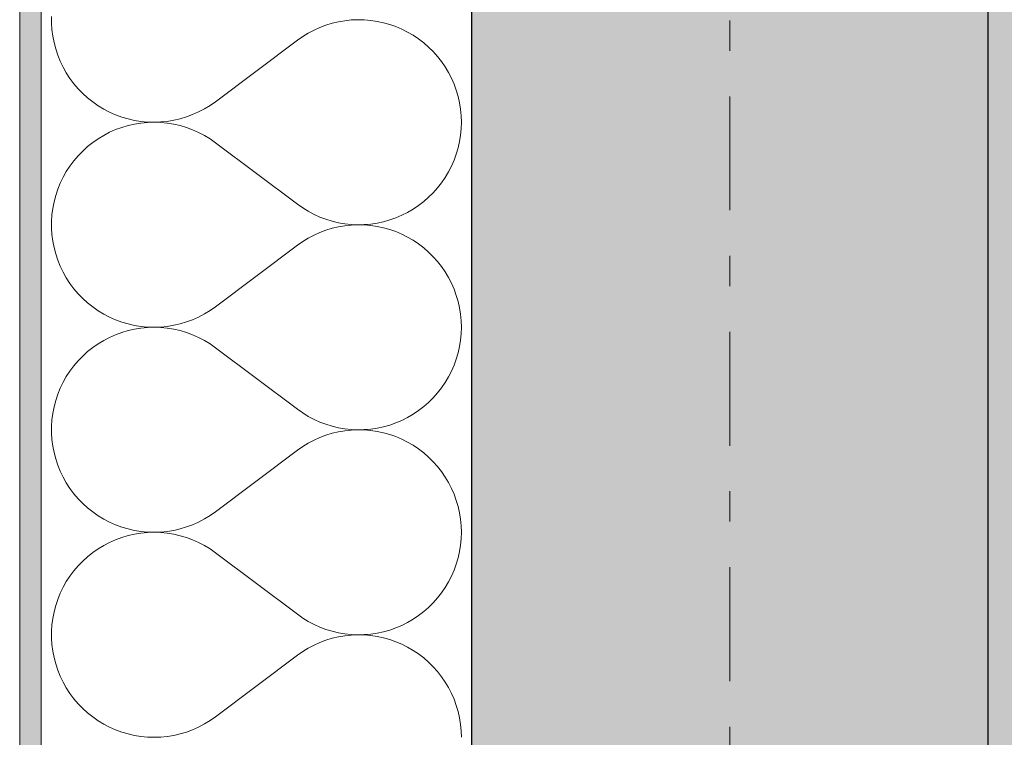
# Model space of a CAD drawing. Extents: x 100 to 2982, y 37 to 2050.
# Tile 8 of 135: x 620 to 666, y 679 to 713. Entities that reach past the tile are written whole.
import ezdxf
from ezdxf.xclip import XClip

# ---------------------------------------------------------------- set-up
doc = ezdxf.new("R2010")
doc.units = 0
doc.header["$MEASUREMENT"] = 0
doc.header["$XCLIPFRAME"] = 0
doc.linetypes.add('Przerywana podwójnie', pattern=[54.680554, 26.458333, -10.583333, 7.055556, -10.583333])
for name, color, linetype in [('410-K Osie', 7, 'Continuous'), ('420-K Ściany', 7, 'Continuous'), ('820-G Rysunki Obrazki', 7, 'Continuous')]:
    doc.layers.add(name, color=color, linetype=linetype)
pattern_1 = [(0, (-18316.349, -206.5255), (0, 8.660254), [0, -5]), (0, (-18313.849, -202.195), (0, 8.660254), [0, -5])]

# ---------------------------------------------------------------- blocks, each defined once
blk = doc.blocks.new('*X17')
at = {"layer": '420-K Ściany', "color": 174, "linetype": 'Continuous', "lineweight": 5, "ltscale": 0.2}
for p, q in [((621.281, 712.675), (621.281, 712.369)), ((621.281, 712.369), (621.3, 712.064)), ((634.322, 712.357), (634.034, 712.27)), ((634.615, 712.427), (634.322, 712.357)), ((634.912, 712.477), (634.615, 712.427)), ((635.211, 712.509), (634.912, 712.477)), ((635.512, 712.522), (635.211, 712.509)), ((635.813, 712.516), (635.512, 712.522)), ((636.114, 712.49), (635.813, 712.516)), ((636.411, 712.446), (636.114, 712.49)), ((636.706, 712.383), (636.411, 712.446)), ((636.996, 712.302), (636.706, 712.383)), ((621.3, 712.064), (621.339, 711.761)), ((633.21, 711.9), (632.953, 711.743)), ((633.477, 712.04), (633.21, 711.9)), ((633.752, 712.164), (633.477, 712.04)), ((634.034, 712.27), (633.752, 712.164)), ((637.28, 712.202), (636.996, 712.302)), ((637.558, 712.085), (637.28, 712.202)), ((637.827, 711.95), (637.558, 712.085)), ((638.087, 711.798), (637.827, 711.95)), ((621.339, 711.761), (621.398, 711.461)), ((621.398, 711.461), (621.475, 711.166)), ((628.897, 708.713), (632.707, 711.57)), ((632.953, 711.743), (632.707, 711.57)), ((638.338, 711.631), (638.087, 711.798)), ((638.577, 711.448), (638.338, 711.631)), ((638.804, 711.25), (638.577, 711.448)), ((621.475, 711.166), (621.572, 710.876)), ((639.018, 711.038), (638.804, 711.25)), ((639.218, 710.813), (639.018, 711.038)), ((621.572, 710.876), (621.687, 710.593)), ((621.687, 710.593), (621.819, 710.317)), ((639.404, 710.576), (639.218, 710.813)), ((639.574, 710.327), (639.404, 710.576)), ((621.819, 710.317), (621.969, 710.051)), ((621.969, 710.051), (622.136, 709.795)), ((639.729, 710.069), (639.574, 710.327)), ((639.866, 709.801), (639.729, 710.069)), ((622.136, 709.795), (622.319, 709.55)), ((639.987, 709.525), (639.866, 709.801)), ((622.319, 709.55), (622.517, 709.318)), ((622.517, 709.318), (622.73, 709.099)), ((640.089, 709.242), (639.987, 709.525)), ((640.174, 708.952), (640.089, 709.242)), ((622.73, 709.099), (622.957, 708.893)), ((622.957, 708.893), (623.196, 708.703)), ((623.196, 708.703), (623.446, 708.528)), ((628.647, 708.537), (628.897, 708.713)), ((640.24, 708.659), (640.174, 708.952)), ((623.446, 708.528), (623.708, 708.37)), ((623.708, 708.37), (623.979, 708.229)), ((623.979, 708.229), (624.259, 708.106)), ((627.836, 708.112), (628.115, 708.236)), ((628.115, 708.236), (628.386, 708.378)), ((628.386, 708.378), (628.647, 708.537)), ((640.288, 708.361), (640.24, 708.659)), ((640.316, 708.061), (640.288, 708.361)), ((624.259, 708.106), (624.546, 708.001)), ((624.546, 708.001), (624.839, 707.914)), ((624.839, 707.914), (625.137, 707.847)), ((625.137, 707.847), (625.438, 707.798)), ((625.438, 707.798), (625.743, 707.77)), ((625.743, 707.77), (626.048, 707.76)), ((626.048, 707.76), (625.743, 707.751)), ((626.048, 707.76), (626.353, 707.771)), ((626.353, 707.75), (626.048, 707.76)), ((626.353, 707.771), (626.658, 707.8)), ((626.658, 707.8), (626.959, 707.85)), ((626.959, 707.85), (627.257, 707.918)), ((627.257, 707.918), (627.55, 708.006)), ((627.55, 708.006), (627.836, 708.112)), ((640.326, 707.76), (640.316, 708.061)), ((640.316, 707.459), (640.326, 707.76)), ((624.259, 707.414), (623.979, 707.291)), ((624.546, 707.52), (624.259, 707.414)), ((624.839, 707.606), (624.546, 707.52)), ((625.137, 707.674), (624.839, 707.606)), ((625.438, 707.722), (625.137, 707.674)), ((625.743, 707.751), (625.438, 707.722)), ((626.658, 707.72), (626.353, 707.75)), ((626.959, 707.671), (626.658, 707.72)), ((627.257, 707.602), (626.959, 707.671)), ((627.55, 707.515), (627.257, 707.602)), ((627.836, 707.408), (627.55, 707.515)), ((628.115, 707.284), (627.836, 707.408)), ((640.288, 707.159), (640.316, 707.459)), ((623.446, 706.992), (623.196, 706.817)), ((623.708, 707.15), (623.446, 706.992)), ((623.979, 707.291), (623.708, 707.15)), ((628.386, 707.142), (628.115, 707.284)), ((628.647, 706.983), (628.386, 707.142)), ((628.897, 706.808), (628.647, 706.983)), ((640.174, 706.568), (640.24, 706.862)), ((640.24, 706.862), (640.288, 707.159)), ((622.73, 706.422), (622.517, 706.203)), ((622.957, 706.627), (622.73, 706.422)), ((623.196, 706.817), (622.957, 706.627)), ((628.897, 706.808), (632.707, 703.951)), ((640.089, 706.279), (640.174, 706.568)), ((622.319, 705.97), (622.136, 705.725)), ((622.517, 706.203), (622.319, 705.97)), ((639.866, 705.72), (639.987, 705.996)), ((639.987, 705.996), (640.089, 706.279)), ((621.969, 705.469), (621.819, 705.203)), ((622.136, 705.725), (621.969, 705.469)), ((639.729, 705.452), (639.866, 705.72)), ((621.819, 705.203), (621.687, 704.928)), ((639.404, 704.945), (639.574, 705.193)), ((639.574, 705.193), (639.729, 705.452)), ((621.572, 704.645), (621.475, 704.355)), ((621.687, 704.928), (621.572, 704.645)), ((639.018, 704.482), (639.218, 704.707)), ((639.218, 704.707), (639.404, 704.945)), ((621.475, 704.355), (621.398, 704.059)), ((638.577, 704.073), (638.804, 704.271)), ((638.804, 704.271), (639.018, 704.482)), ((621.339, 703.759), (621.3, 703.456)), ((621.398, 704.059), (621.339, 703.759)), ((632.707, 703.951), (632.953, 703.778)), ((632.953, 703.778), (633.21, 703.621)), ((637.827, 703.571), (638.087, 703.722)), ((638.087, 703.722), (638.338, 703.89)), ((638.338, 703.89), (638.577, 704.073)), ((621.3, 703.456), (621.281, 703.151)), ((633.21, 703.621), (633.477, 703.48)), ((633.477, 703.48), (633.752, 703.357)), ((633.752, 703.357), (634.034, 703.251)), ((634.034, 703.251), (634.322, 703.163)), ((636.706, 703.137), (636.996, 703.219)), ((636.996, 703.219), (637.28, 703.318)), ((637.28, 703.318), (637.558, 703.436)), ((637.558, 703.436), (637.827, 703.571)), ((621.281, 703.151), (621.281, 702.846)), ((621.281, 702.846), (621.3, 702.541)), ((634.034, 702.746), (633.752, 702.64)), ((634.322, 702.833), (634.034, 702.746)), ((634.322, 703.163), (634.615, 703.094)), ((634.615, 702.903), (634.322, 702.833)), ((634.615, 703.094), (634.912, 703.043)), ((634.912, 702.953), (634.615, 702.903)), ((634.912, 703.043), (635.211, 703.011)), ((635.211, 702.985), (634.912, 702.953)), ((635.211, 703.011), (635.512, 702.999)), ((635.512, 702.998), (635.211, 702.985)), ((635.512, 702.999), (635.813, 703.005)), ((635.813, 702.992), (635.512, 702.998)), ((635.813, 703.005), (636.114, 703.03)), ((636.114, 702.966), (635.813, 702.992)), ((636.114, 703.03), (636.411, 703.074)), ((636.411, 702.922), (636.114, 702.966)), ((636.411, 703.074), (636.706, 703.137)), ((636.706, 702.859), (636.411, 702.922)), ((636.996, 702.778), (636.706, 702.859)), ((637.28, 702.678), (636.996, 702.778)), ((621.3, 702.541), (621.339, 702.238)), ((633.21, 702.376), (632.953, 702.219)), ((633.477, 702.517), (633.21, 702.376)), ((633.752, 702.64), (633.477, 702.517)), ((637.558, 702.561), (637.28, 702.678)), ((637.827, 702.426), (637.558, 702.561)), ((638.087, 702.275), (637.827, 702.426)), ((638.338, 702.107), (638.087, 702.275)), ((621.339, 702.238), (621.398, 701.938)), ((621.398, 701.938), (621.475, 701.642)), ((628.897, 699.189), (632.707, 702.046)), ((632.953, 702.219), (632.707, 702.046)), ((638.577, 701.924), (638.338, 702.107)), ((638.804, 701.726), (638.577, 701.924)), ((621.475, 701.642), (621.572, 701.352)), ((621.572, 701.352), (621.687, 701.069)), ((639.018, 701.514), (638.804, 701.726)), ((639.218, 701.289), (639.018, 701.514)), ((621.687, 701.069), (621.819, 700.794)), ((639.404, 701.052), (639.218, 701.289)), ((639.574, 700.804), (639.404, 701.052)), ((621.819, 700.794), (621.969, 700.527)), ((621.969, 700.527), (622.136, 700.271)), ((639.729, 700.545), (639.574, 700.804)), ((639.866, 700.277), (639.729, 700.545)), ((622.136, 700.271), (622.319, 700.027)), ((622.319, 700.027), (622.517, 699.794)), ((639.987, 700.001), (639.866, 700.277)), ((640.089, 699.718), (639.987, 700.001)), ((622.517, 699.794), (622.73, 699.575)), ((622.73, 699.575), (622.957, 699.37)), ((640.174, 699.429), (640.089, 699.718)), ((622.957, 699.37), (623.196, 699.179)), ((623.196, 699.179), (623.446, 699.005)), ((628.647, 699.013), (628.897, 699.189)), ((640.24, 699.135), (640.174, 699.429)), ((640.288, 698.837), (640.24, 699.135)), ((623.446, 699.005), (623.708, 698.847)), ((623.708, 698.847), (623.979, 698.706)), ((623.979, 698.706), (624.259, 698.582)), ((627.836, 698.588), (628.115, 698.712)), ((628.115, 698.712), (628.386, 698.854)), ((628.386, 698.854), (628.647, 699.013)), ((640.316, 698.537), (640.288, 698.837)), ((624.259, 698.582), (624.546, 698.477)), ((624.546, 698.477), (624.839, 698.39)), ((624.839, 698.39), (625.137, 698.323)), ((625.137, 698.15), (624.839, 698.082)), ((625.137, 698.323), (625.438, 698.275)), ((625.438, 698.198), (625.137, 698.15)), ((625.438, 698.275), (625.743, 698.246)), ((625.743, 698.227), (625.438, 698.198)), ((625.743, 698.246), (626.048, 698.236)), ((626.048, 698.236), (625.743, 698.227)), ((626.048, 698.236), (626.353, 698.247)), ((626.353, 698.226), (626.048, 698.236)), ((626.353, 698.247), (626.658, 698.277)), ((626.658, 698.196), (626.353, 698.226)), ((626.658, 698.277), (626.959, 698.326)), ((626.959, 698.147), (626.658, 698.196)), ((626.959, 698.326), (627.257, 698.395)), ((627.257, 698.078), (626.959, 698.147)), ((627.257, 698.395), (627.55, 698.482)), ((627.55, 698.482), (627.836, 698.588)), ((640.326, 698.236), (640.316, 698.537)), ((640.316, 697.935), (640.326, 698.236)), ((623.979, 697.767), (623.708, 697.626)), ((624.259, 697.891), (623.979, 697.767)), ((624.546, 697.996), (624.259, 697.891)), ((624.839, 698.082), (624.546, 697.996)), ((627.55, 697.991), (627.257, 698.078)), ((627.836, 697.885), (627.55, 697.991)), ((628.115, 697.76), (627.836, 697.885)), ((628.386, 697.618), (628.115, 697.76)), ((640.288, 697.635), (640.316, 697.935)), ((623.196, 697.294), (622.957, 697.103)), ((623.446, 697.468), (623.196, 697.294)), ((623.708, 697.626), (623.446, 697.468)), ((628.647, 697.459), (628.386, 697.618)), ((628.897, 697.284), (628.647, 697.459)), ((628.897, 697.284), (632.707, 694.427)), ((640.174, 697.044), (640.24, 697.338)), ((640.24, 697.338), (640.288, 697.635)), ((622.73, 696.898), (622.517, 696.679)), ((622.957, 697.103), (622.73, 696.898)), ((640.089, 696.755), (640.174, 697.044)), ((622.319, 696.446), (622.136, 696.201)), ((622.517, 696.679), (622.319, 696.446)), ((639.866, 696.196), (639.987, 696.472)), ((639.987, 696.472), (640.089, 696.755)), ((621.969, 695.945), (621.819, 695.679)), ((622.136, 696.201), (621.969, 695.945)), ((639.574, 695.669), (639.729, 695.928)), ((639.729, 695.928), (639.866, 696.196)), ((621.687, 695.404), (621.572, 695.121)), ((621.819, 695.679), (621.687, 695.404)), ((639.218, 695.184), (639.404, 695.421)), ((639.404, 695.421), (639.574, 695.669)), ((621.572, 695.121), (621.475, 694.831)), ((638.804, 694.747), (639.018, 694.959)), ((639.018, 694.959), (639.218, 695.184)), ((621.398, 694.535), (621.339, 694.235)), ((621.475, 694.831), (621.398, 694.535)), ((638.338, 694.366), (638.577, 694.549)), ((638.577, 694.549), (638.804, 694.747)), ((621.339, 694.235), (621.3, 693.932)), ((632.707, 694.427), (632.953, 694.254)), ((632.953, 694.254), (633.21, 694.097)), ((633.21, 694.097), (633.477, 693.956)), ((637.558, 693.912), (637.827, 694.047)), ((637.827, 694.047), (638.087, 694.198)), ((638.087, 694.198), (638.338, 694.366)), ((621.3, 693.932), (621.281, 693.627)), ((621.281, 693.627), (621.281, 693.322)), ((633.477, 693.956), (633.752, 693.833)), ((633.752, 693.833), (634.034, 693.727)), ((634.034, 693.727), (634.322, 693.639)), ((634.322, 693.639), (634.615, 693.57)), ((634.615, 693.57), (634.912, 693.519)), ((636.411, 693.551), (636.706, 693.614)), ((636.706, 693.614), (636.996, 693.695)), ((636.996, 693.695), (637.28, 693.795)), ((637.28, 693.795), (637.558, 693.912)), ((621.281, 693.322), (621.3, 693.017)), ((633.752, 693.116), (633.477, 692.993)), ((634.034, 693.222), (633.752, 693.116)), ((634.322, 693.31), (634.034, 693.222)), ((634.615, 693.379), (634.322, 693.31)), ((634.912, 693.43), (634.615, 693.379)), ((634.912, 693.519), (635.211, 693.488)), ((635.211, 693.461), (634.912, 693.43)), ((635.211, 693.488), (635.512, 693.475)), ((635.512, 693.474), (635.211, 693.461)), ((635.512, 693.475), (635.813, 693.481)), ((635.813, 693.468), (635.512, 693.474)), ((635.813, 693.481), (636.114, 693.506)), ((636.114, 693.443), (635.813, 693.468)), ((636.114, 693.506), (636.411, 693.551)), ((636.411, 693.398), (636.114, 693.443)), ((636.706, 693.335), (636.411, 693.398)), ((636.996, 693.254), (636.706, 693.335)), ((637.28, 693.154), (636.996, 693.254)), ((637.558, 693.037), (637.28, 693.154)), ((621.3, 693.017), (621.339, 692.714)), ((621.339, 692.714), (621.398, 692.414)), ((632.953, 692.695), (632.707, 692.522)), ((633.21, 692.852), (632.953, 692.695)), ((633.477, 692.993), (633.21, 692.852)), ((637.827, 692.902), (637.558, 693.037)), ((638.087, 692.751), (637.827, 692.902)), ((638.338, 692.583), (638.087, 692.751)), ((621.398, 692.414), (621.475, 692.118)), ((628.897, 689.665), (632.707, 692.522)), ((638.577, 692.4), (638.338, 692.583)), ((638.804, 692.202), (638.577, 692.4)), ((639.018, 691.99), (638.804, 692.202)), ((621.475, 692.118), (621.572, 691.828)), ((621.572, 691.828), (621.687, 691.545)), ((639.218, 691.765), (639.018, 691.99)), ((639.404, 691.528), (639.218, 691.765)), ((621.687, 691.545), (621.819, 691.27)), ((639.574, 691.28), (639.404, 691.528)), ((621.819, 691.27), (621.969, 691.004)), ((621.969, 691.004), (622.136, 690.748)), ((639.729, 691.021), (639.574, 691.28)), ((639.866, 690.753), (639.729, 691.021)), ((622.136, 690.748), (622.319, 690.503)), ((622.319, 690.503), (622.517, 690.27)), ((639.987, 690.477), (639.866, 690.753)), ((640.089, 690.194), (639.987, 690.477)), ((622.517, 690.27), (622.73, 690.051)), ((622.73, 690.051), (622.957, 689.846)), ((640.174, 689.905), (640.089, 690.194)), ((622.957, 689.846), (623.196, 689.655)), ((623.196, 689.655), (623.446, 689.481)), ((623.446, 689.481), (623.708, 689.323)), ((628.386, 689.331), (628.647, 689.49)), ((628.647, 689.49), (628.897, 689.665)), ((640.24, 689.611), (640.174, 689.905)), ((640.288, 689.314), (640.24, 689.611)), ((623.708, 689.323), (623.979, 689.182)), ((623.979, 689.182), (624.259, 689.058)), ((624.259, 689.058), (624.546, 688.953)), ((627.55, 688.958), (627.836, 689.064)), ((627.836, 689.064), (628.115, 689.189)), ((628.115, 689.189), (628.386, 689.331)), ((640.316, 689.014), (640.288, 689.314)), ((640.326, 688.713), (640.316, 689.014)), ((624.546, 688.953), (624.839, 688.867)), ((624.839, 688.559), (624.546, 688.472)), ((624.839, 688.867), (625.137, 688.799)), ((625.137, 688.626), (624.839, 688.559)), ((625.137, 688.799), (625.438, 688.751)), ((625.438, 688.674), (625.137, 688.626)), ((625.438, 688.751), (625.743, 688.722)), ((625.743, 688.703), (625.438, 688.674)), ((625.743, 688.722), (626.048, 688.713)), ((626.048, 688.713), (625.743, 688.703)), ((626.048, 688.713), (626.353, 688.723)), ((626.353, 688.702), (626.048, 688.713)), ((626.353, 688.723), (626.658, 688.753)), ((626.658, 688.672), (626.353, 688.702)), ((626.658, 688.753), (626.959, 688.802)), ((626.959, 688.623), (626.658, 688.672)), ((626.959, 688.802), (627.257, 688.871)), ((627.257, 688.554), (626.959, 688.623)), ((627.257, 688.871), (627.55, 688.958)), ((627.55, 688.467), (627.257, 688.554)), ((640.316, 688.412), (640.326, 688.713)), ((623.708, 688.102), (623.446, 687.944)), ((623.979, 688.243), (623.708, 688.102)), ((624.259, 688.367), (623.979, 688.243)), ((624.546, 688.472), (624.259, 688.367)), ((627.836, 688.361), (627.55, 688.467)), ((628.115, 688.237), (627.836, 688.361)), ((628.386, 688.095), (628.115, 688.237)), ((628.647, 687.936), (628.386, 688.095)), ((640.24, 687.814), (640.288, 688.112)), ((640.288, 688.112), (640.316, 688.412)), ((623.196, 687.77), (622.957, 687.579)), ((623.446, 687.944), (623.196, 687.77)), ((628.897, 687.76), (628.647, 687.936)), ((628.897, 687.76), (632.707, 684.903)), ((640.174, 687.52), (640.24, 687.814)), ((622.73, 687.374), (622.517, 687.155)), ((622.957, 687.579), (622.73, 687.374)), ((639.987, 686.948), (640.089, 687.231)), ((640.089, 687.231), (640.174, 687.52)), ((622.319, 686.922), (622.136, 686.678)), ((622.517, 687.155), (622.319, 686.922)), ((639.866, 686.672), (639.987, 686.948)), ((621.969, 686.422), (621.819, 686.155)), ((622.136, 686.678), (621.969, 686.422)), ((639.574, 686.145), (639.729, 686.404)), ((639.729, 686.404), (639.866, 686.672)), ((621.687, 685.88), (621.572, 685.597)), ((621.819, 686.155), (621.687, 685.88)), ((639.218, 685.66), (639.404, 685.897)), ((639.404, 685.897), (639.574, 686.145)), ((621.572, 685.597), (621.475, 685.307)), ((638.804, 685.223), (639.018, 685.435)), ((639.018, 685.435), (639.218, 685.66)), ((621.398, 685.011), (621.339, 684.711)), ((621.475, 685.307), (621.398, 685.011)), ((632.707, 684.903), (632.953, 684.73)), ((638.338, 684.842), (638.577, 685.025)), ((638.577, 685.025), (638.804, 685.223)), ((621.339, 684.711), (621.3, 684.408)), ((632.953, 684.73), (633.21, 684.573)), ((633.21, 684.573), (633.477, 684.432)), ((633.477, 684.432), (633.752, 684.309)), ((637.558, 684.388), (637.827, 684.523)), ((637.827, 684.523), (638.087, 684.674)), ((638.087, 684.674), (638.338, 684.842)), ((621.3, 684.408), (621.281, 684.103)), ((621.281, 684.103), (621.281, 683.798)), ((633.752, 684.309), (634.034, 684.203)), ((634.034, 684.203), (634.322, 684.116)), ((634.322, 684.116), (634.615, 684.046)), ((634.615, 684.046), (634.912, 683.996)), ((634.912, 683.996), (635.211, 683.964)), ((635.211, 683.964), (635.512, 683.951)), ((635.813, 683.957), (636.114, 683.983)), ((636.114, 683.983), (636.411, 684.027)), ((636.411, 684.027), (636.706, 684.09)), ((636.706, 684.09), (636.996, 684.171)), ((636.996, 684.171), (637.28, 684.271)), ((637.28, 684.271), (637.558, 684.388)), ((621.281, 683.798), (621.3, 683.493)), ((633.752, 683.592), (633.477, 683.469)), ((634.034, 683.698), (633.752, 683.592)), ((634.322, 683.786), (634.034, 683.698)), ((634.615, 683.855), (634.322, 683.786)), ((634.912, 683.906), (634.615, 683.855)), ((635.211, 683.938), (634.912, 683.906)), ((635.512, 683.95), (635.211, 683.938)), ((635.512, 683.951), (635.813, 683.957)), ((635.813, 683.944), (635.512, 683.95)), ((636.114, 683.919), (635.813, 683.944)), ((636.411, 683.875), (636.114, 683.919)), ((636.706, 683.812), (636.411, 683.875)), ((636.996, 683.73), (636.706, 683.812)), ((637.28, 683.631), (636.996, 683.73)), ((637.558, 683.513), (637.28, 683.631)), ((637.827, 683.378), (637.558, 683.513)), ((621.3, 683.493), (621.339, 683.19)), ((621.339, 683.19), (621.398, 682.89)), ((632.953, 683.171), (632.707, 682.998)), ((633.21, 683.328), (632.953, 683.171)), ((633.477, 683.469), (633.21, 683.328)), ((638.087, 683.227), (637.827, 683.378)), ((638.338, 683.059), (638.087, 683.227)), ((638.577, 682.876), (638.338, 683.059)), ((621.398, 682.89), (621.475, 682.594)), ((621.475, 682.594), (621.572, 682.304)), ((628.897, 680.141), (632.707, 682.998)), ((638.804, 682.678), (638.577, 682.876)), ((639.018, 682.467), (638.804, 682.678)), ((621.572, 682.304), (621.687, 682.021)), ((639.218, 682.242), (639.018, 682.467)), ((639.404, 682.004), (639.218, 682.242)), ((621.687, 682.021), (621.819, 681.746)), ((621.819, 681.746), (621.969, 681.48)), ((639.574, 681.756), (639.404, 682.004)), ((639.729, 681.497), (639.574, 681.756)), ((621.969, 681.48), (622.136, 681.224)), ((622.136, 681.224), (622.319, 680.979)), ((639.866, 681.229), (639.729, 681.497)), ((639.987, 680.953), (639.866, 681.229)), ((622.319, 680.979), (622.517, 680.746)), ((640.089, 680.67), (639.987, 680.953)), ((622.517, 680.746), (622.73, 680.527)), ((622.73, 680.527), (622.957, 680.322)), ((622.957, 680.322), (623.196, 680.132)), ((640.174, 680.381), (640.089, 680.67)), ((640.24, 680.087), (640.174, 680.381)), ((623.196, 680.132), (623.446, 679.957)), ((623.446, 679.957), (623.708, 679.799)), ((628.386, 679.807), (628.647, 679.966)), ((628.647, 679.966), (628.897, 680.141)), ((640.288, 679.79), (640.24, 680.087)), ((623.708, 679.799), (623.979, 679.658)), ((623.979, 679.658), (624.259, 679.535)), ((624.259, 679.535), (624.546, 679.429)), ((624.546, 679.429), (624.839, 679.343)), ((627.257, 679.347), (627.55, 679.434)), ((627.55, 679.434), (627.836, 679.541)), ((627.836, 679.541), (628.115, 679.665)), ((628.115, 679.665), (628.386, 679.807)), ((640.316, 679.49), (640.288, 679.79)), ((640.326, 679.189), (640.316, 679.49)), ((624.839, 679.343), (625.137, 679.275)), ((625.137, 679.275), (625.438, 679.227)), ((625.438, 679.227), (625.743, 679.198)), ((625.743, 679.198), (626.048, 679.189)), ((626.048, 679.189), (626.353, 679.199)), ((626.353, 679.199), (626.658, 679.229)), ((626.658, 679.229), (626.959, 679.278)), ((626.959, 679.278), (627.257, 679.347))]:
    blk.add_line(p, q, dxfattribs=at)
blk = doc.blocks.new('Rysunek_1_1', base_point=(-18316.349, -206.526))
at = {"layer": '420-K Ściany', "linetype": 'Continuous', "lineweight": 5}
h = blk.add_hatch(dxfattribs=at)
h.set_pattern_fill('Tynk_0001', color=176, style=0, pattern_type=2)
h.set_pattern_definition(pattern_1)
h.paths.add_polyline_path([(619.802, 1180.509), (619.802, 575.509), (620.802, 575.509), (620.802, 1180.509)])
at = {"layer": '420-K Ściany', "linetype": 'Continuous', "lineweight": 13}
blk.add_hatch(color=62, dxfattribs=at).paths.add_polyline_path([(664.802, 619.509), (664.802, 1180.509), (640.802, 1180.509), (640.802, 619.509)])
at = {"layer": '420-K Ściany', "linetype": 'Continuous', "lineweight": 5}
h = blk.add_hatch(dxfattribs=at)
h.set_pattern_fill('Tynk_0001', color=180, style=0, pattern_type=2)
h.set_pattern_definition(pattern_1)
h.paths.add_polyline_path([(666.302, 621.009), (666.302, 1180.509), (664.802, 1180.509), (664.802, 621.009)])
at = {"layer": '410-K Osie', "color": 4, "linetype": 'Przerywana podwójnie', "lineweight": 13, "ltscale": 0.2}
blk.add_line((652.802, 1813.509), (652.802, 529.46), dxfattribs=at)
blk.add_line((652.802, 1813.509), (652.802, 529.46), dxfattribs=at)
at = {"layer": '420-K Ściany', "color": 67, "linetype": 'Continuous', "lineweight": 13, "ltscale": 0.2}
blk.add_line((620.802, 1180.509), (620.802, 595.509), dxfattribs=at)
at = {"layer": '420-K Ściany', "color": 27, "linetype": 'Continuous', "lineweight": 25, "ltscale": 0.2}
for p, q in [((640.802, 1180.509), (640.802, 619.509)), ((664.802, 621.009), (664.802, 1180.509))]:
    blk.add_line(p, q, dxfattribs=at)
at = {"layer": '420-K Ściany', "color": 47, "linetype": 'Continuous', "lineweight": 15, "ltscale": 0.2, "flags": 128}
blk.add_lwpolyline([(619.802, 1180.509), (619.802, 575.509)], dxfattribs=at)
at = {"color": 65, "linetype": 'Continuous', "lineweight": 13, "ltscale": 0.2}
blk.add_blockref('*X17', (0, 0), dxfattribs=at)

msp = doc.modelspace()

# ---------------------------------------------------------------- block references
at = {"layer": '820-G Rysunki Obrazki', "color": 65, "linetype": 'Continuous', "lineweight": 13, "ltscale": 0.2}
ref = msp.add_blockref('Rysunek_1_1', (-18316.349, -206.526), dxfattribs=at)
XClip(ref).set_block_clipping_path([(244.527027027, 76.8014120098), (2570.9054054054, 2022.1162324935)])

doc.saveas('drawing.dxf')
